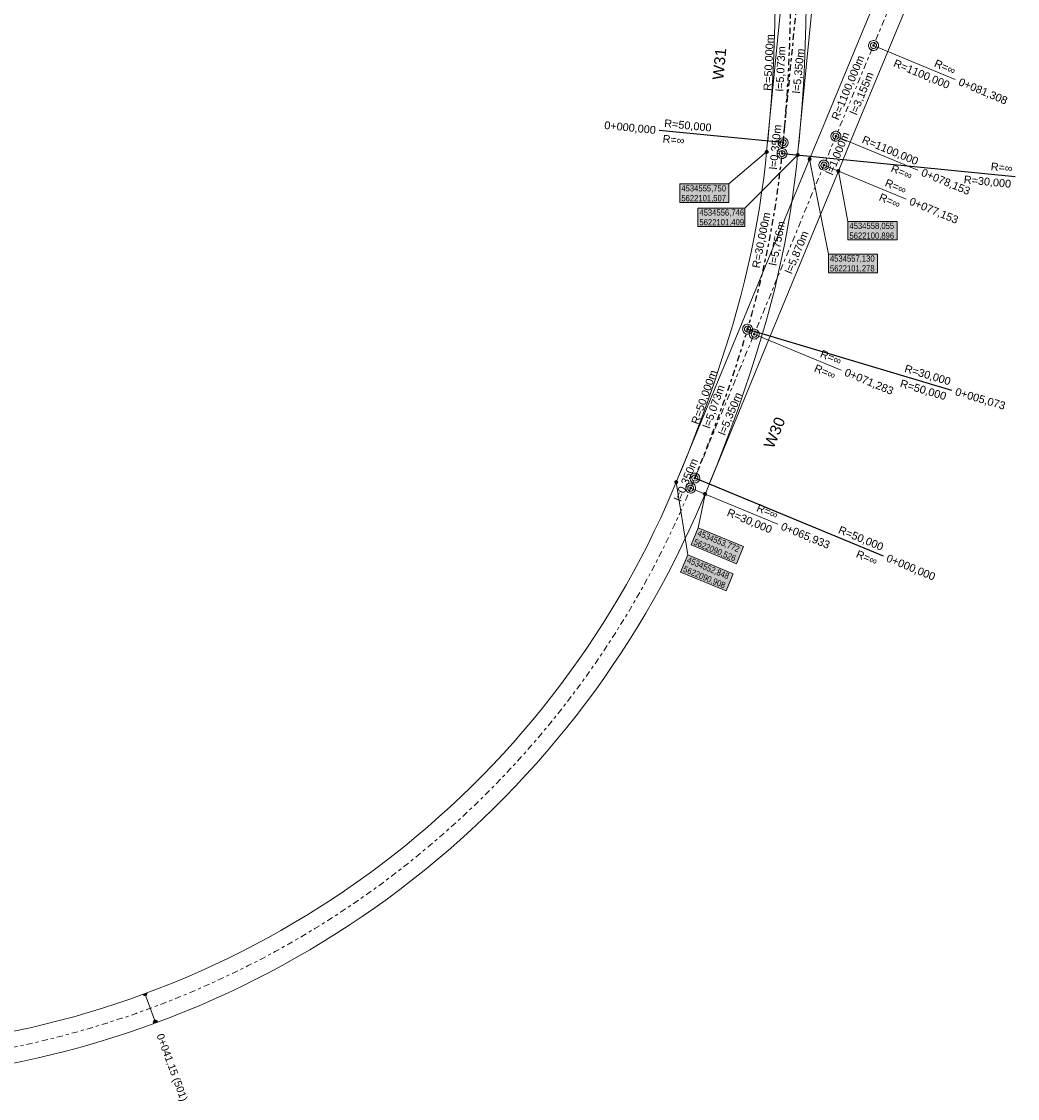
# Model space of a CAD drawing. Extents: x 4534497 to 4534598, y 5622071 to 5622343.
# Tile 2 of 44: x 4534532 to 4534564, y 5622071 to 5622106. Entities that reach past the tile are written whole.
import ezdxf

# ---------------------------------------------------------------- set-up
doc = ezdxf.new("R2010")
doc.units = 0
doc.linetypes.add('LT00000', pattern=[0])
doc.linetypes.add('LT00008', pattern=[0.42, 0.2, -0.1, 0.02, -0.1])
for name, color, linetype, lineweight, true_color in [('A-ELEMENTE', 18, 'LT00000', 5, 0x000000), ('A-LAENGEN', 18, 'LT00000', 5, 0x000000), ('AB_STATIONEN_QUERVERBINDER', 18, 'LT00000', 5, 0x000000), ('ACHSEN', 18, 'LT00000', 5, 0x000000), ('BESCHRIFTUNG', 18, 'LT00000', 5, 0x000000), ('GLEISE', 18, 'LT00000', 5, 0x000000), ('SV', 18, 'LT00000', 5, 0x000000), ('TXT- KOOR_A501', 18, 'LT00000', 5, 0x000000), ('TXT- KOOR_A511', 18, 'LT00000', 5, 0x000000), ('W-NR', 18, 'LT00000', 5, 0x000000)]:
    doc.layers.add(name, color=color, linetype=linetype, lineweight=lineweight, true_color=true_color)
doc.styles.add('TS100', font='arial.ttf', dxfattribs={"height": 0.2})

# ---------------------------------------------------------------- blocks, each defined once
blk = doc.blocks.new('SYMB1109')
at = {"color": 0, "linetype": 'ByBlock', "lineweight": -2, "flags": 128}
for points in [[(0.5, 0), (0.489765, 0.100649), (0.459479, 0.197178), (0.410382, 0.285634), (0.344483, 0.362396), (0.264482, 0.424322), (0.173653, 0.468876), (0.075714, 0.494234), (-0.025325, 0.499358), (-0.125326, 0.484039), (-0.220197, 0.448902), (-0.306053, 0.395388), (-0.379379, 0.325686), (-0.437173, 0.242651), (-0.47707, 0.149682), (-0.497435, 0.050584), (-0.497435, -0.050584), (-0.47707, -0.149682), (-0.437173, -0.242651), (-0.379379, -0.325686), (-0.306053, -0.395388), (-0.220197, -0.448902), (-0.125326, -0.484039), (-0.025325, -0.499358), (0.075714, -0.494234), (0.173653, -0.468876), (0.264482, -0.424322), (0.344483, -0.362396), (0.410382, -0.285634), (0.459479, -0.197178), (0.489765, -0.100649), (0.5, 0)], [(0.3, 0), (0.283745, 0.09741), (0.236742, 0.184264), (0.164084, 0.25115), (0.073646, 0.29082), (-0.024774, 0.298975), (-0.120509, 0.274732), (-0.203184, 0.220717), (-0.263842, 0.142784), (-0.295908, 0.049378), (-0.295908, -0.049378), (-0.263842, -0.142784), (-0.203184, -0.220717), (-0.120509, -0.274732), (-0.024774, -0.298975), (0.073646, -0.29082), (0.164084, -0.25115), (0.236742, -0.184264), (0.283745, -0.09741), (0.3, 0)]]:
    blk.add_lwpolyline(points, close=True, dxfattribs=at)
blk = doc.blocks.new('SYMB151')
at = {"color": 0, "linetype": 'ByBlock', "lineweight": -2, "flags": 128}
for points in [[(0.5, 0), (0.489765, 0.100649), (0.459479, 0.197178), (0.410382, 0.285634), (0.344483, 0.362396), (0.264482, 0.424322), (0.173653, 0.468876), (0.075714, 0.494234), (-0.025325, 0.499358), (-0.125326, 0.484039), (-0.220197, 0.448902), (-0.306053, 0.395388), (-0.379379, 0.325686), (-0.437173, 0.242651), (-0.47707, 0.149682), (-0.497435, 0.050584), (-0.497435, -0.050584), (-0.47707, -0.149682), (-0.437173, -0.242651), (-0.379379, -0.325686), (-0.306053, -0.395388), (-0.220197, -0.448902), (-0.125326, -0.484039), (-0.025325, -0.499358), (0.075714, -0.494234), (0.173653, -0.468876), (0.264482, -0.424322), (0.344483, -0.362396), (0.410382, -0.285634), (0.459479, -0.197178), (0.489765, -0.100649), (0.5, 0)], [(0.26, 0), (0.24432, 0.088925), (0.199172, 0.167125), (0.13, 0.225167), (0.045149, 0.25605), (-0.045149, 0.25605), (-0.13, 0.225167), (-0.199172, 0.167125), (-0.24432, 0.088925), (-0.26, 0), (-0.24432, -0.088925), (-0.199172, -0.167125), (-0.13, -0.225167), (-0.045149, -0.25605), (0.045149, -0.25605), (0.13, -0.225167), (0.199172, -0.167125), (0.24432, -0.088925), (0.26, 0)]]:
    blk.add_lwpolyline(points, close=True, dxfattribs=at)
blk = doc.blocks.new('SYMB1')
at = {"color": 0, "linetype": 'ByBlock', "lineweight": -2, "flags": 128}
blk.add_lwpolyline([(0, -0.021257), (-0.015712, 0), (0.010166, 0.012015), (0, -0.021257)], close=True, dxfattribs=at)
blk = doc.blocks.new('SYMB7004')
at = {"color": 0, "linetype": 'ByBlock', "lineweight": -2}
for p, q in [((-0.096024, 0.70408), (0.096024, 0.70408)), ((-0.091238, 0.68408), (0.091238, 0.68408)), ((-0.077867, 0.66408), (0.077867, 0.66408)), ((-0.056809, 0.64408), (0.056809, 0.64408)), ((0, -0.725954), (0, 0.724046)), ((-0.1, -0.72595), (0.1, -0.72595)), ((-0.096194, -0.70595), (0.096194, -0.70595)), ((-0.091711, -0.68595), (0.091711, -0.68595)), ((-0.078522, -0.66595), (0.078522, -0.66595)), ((-0.058173, -0.64595), (0.058173, -0.64595)), ((-0.004751, -0.62595), (0.004751, -0.62595))]:
    blk.add_line(p, q, dxfattribs=at)
at = {"color": 0, "linetype": 'ByBlock', "lineweight": -2, "flags": 128}
for points in [[(-0.1, 0.724046), (-0.093959, 0.689854), (-0.076591, 0.659789), (-0.049989, 0.637475), (-0.017361, 0.625602), (0.017361, 0.625602), (0.049989, 0.637475), (0.076591, 0.659789), (0.093959, 0.689854), (0.1, 0.724046)], [(-0.1, -0.725954), (-0.093969, -0.691752), (-0.076604, -0.661675), (-0.05, -0.639351), (-0.017365, -0.627473), (0.017365, -0.627473), (0.05, -0.639351), (0.076604, -0.661675), (0.093969, -0.691752), (0.1, -0.725954)]]:
    blk.add_lwpolyline(points, dxfattribs=at)

msp = doc.modelspace()

# ---------------------------------------------------------------- hatches: boundary and pattern name
at = {"layer": 'TXT- KOOR_A501', "linetype": 'Continuous', "lineweight": 25, "true_color": 0xffffff}
for points in [[(4534558.361, 5622098.683), (4534559.941, 5622098.683), (4534559.941, 5622099.277), (4534558.361, 5622099.277)], [(4534557.734, 5622097.632), (4534559.314, 5622097.632), (4534559.314, 5622098.227), (4534557.734, 5622098.227)], [(4534553.323, 5622088.891), (4534554.784, 5622088.288), (4534555.011, 5622088.838), (4534553.55, 5622089.441)], [(4534552.989, 5622088.023), (4534554.449, 5622087.42), (4534554.676, 5622087.97), (4534553.216, 5622088.573)]]:
    msp.add_hatch(color=7, dxfattribs=at).paths.add_polyline_path(points)
at = {"layer": 'TXT- KOOR_A511', "linetype": 'Continuous', "lineweight": 25, "true_color": 0xffffff}
for points in [[(4534552.961, 5622099.886), (4534554.541, 5622099.886), (4534554.541, 5622100.481), (4534552.961, 5622100.481)], [(4534553.541, 5622099.112), (4534555.051, 5622099.112), (4534555.051, 5622099.706), (4534553.541, 5622099.706)]]:
    msp.add_hatch(color=7, dxfattribs=at).paths.add_polyline_path(points)

# ---------------------------------------------------------------- linework, layer by layer
at = {"layer": 'ACHSEN', "color": 1, "linetype": 'LT00008', "lineweight": 18, "true_color": 0xff0000, "flags": 128}
msp.add_lwpolyline([(4534500.04, 5622086.432), (4534500.3, 5622086.017), (4534500.567, 5622085.606), (4534500.841, 5622085.2), (4534501.121, 5622084.798), (4534501.408, 5622084.401), (4534501.701, 5622084.009), (4534502.001, 5622083.621), (4534502.307, 5622083.239), (4534502.619, 5622082.861), (4534502.938, 5622082.489), (4534503.262, 5622082.122), (4534503.592, 5622081.76), (4534503.928, 5622081.404), (4534504.27, 5622081.053), (4534504.618, 5622080.708), (4534504.971, 5622080.368), (4534505.33, 5622080.035), (4534505.694, 5622079.707), (4534506.064, 5622079.385), (4534506.438, 5622079.069), (4534506.818, 5622078.76), (4534507.203, 5622078.457), (4534507.592, 5622078.16), (4534507.987, 5622077.869), (4534508.386, 5622077.585), (4534508.79, 5622077.308), (4534509.198, 5622077.037), (4534509.61, 5622076.773), (4534510.027, 5622076.515), (4534510.448, 5622076.265), (4534510.873, 5622076.021), (4534511.302, 5622075.784), (4534511.735, 5622075.555), (4534512.171, 5622075.332), (4534512.611, 5622075.117), (4534513.055, 5622074.908), (4534513.501, 5622074.707), (4534513.951, 5622074.514), (4534514.405, 5622074.328), (4534514.861, 5622074.149), (4534515.32, 5622073.978), (4534515.781, 5622073.814), (4534516.246, 5622073.658), (4534516.712, 5622073.509), (4534517.182, 5622073.368), (4534517.653, 5622073.235), (4534518.127, 5622073.109), (4534518.602, 5622072.991), (4534519.079, 5622072.881), (4534519.558, 5622072.779), (4534520.039, 5622072.684), (4534520.521, 5622072.598), (4534521.005, 5622072.519), (4534521.49, 5622072.448), (4534521.975, 5622072.385), (4534522.462, 5622072.331), (4534522.95, 5622072.284), (4534523.438, 5622072.245), (4534523.927, 5622072.214), (4534524.417, 5622072.191), (4534524.906, 5622072.176), (4534525.396, 5622072.169), (4534525.886, 5622072.17), (4534526.376, 5622072.179), (4534526.865, 5622072.195), (4534527.355, 5622072.22), (4534527.843, 5622072.253), (4534528.332, 5622072.294), (4534528.819, 5622072.343), (4534529.306, 5622072.4), (4534529.791, 5622072.465), (4534530.276, 5622072.538), (4534530.759, 5622072.618), (4534531.241, 5622072.707), (4534531.721, 5622072.803), (4534532.2, 5622072.907), (4534532.677, 5622073.019), (4534533.152, 5622073.139), (4534533.625, 5622073.266), (4534534.096, 5622073.402), (4534534.564, 5622073.544), (4534535.03, 5622073.695), (4534535.494, 5622073.853), (4534535.955, 5622074.019), (4534536.413, 5622074.192), (4534536.869, 5622074.372), (4534537.321, 5622074.56), (4534537.77, 5622074.756), (4534538.216, 5622074.959), (4534538.659, 5622075.168), (4534539.098, 5622075.386), (4534539.534, 5622075.61), (4534539.965, 5622075.841), (4534540.393, 5622076.08), (4534540.817, 5622076.325), (4534541.237, 5622076.577), (4534541.653, 5622076.836), (4534542.065, 5622077.102), (4534542.472, 5622077.375), (4534542.874, 5622077.654), (4534543.272, 5622077.939), (4534543.666, 5622078.232), (4534544.054, 5622078.53), (4534544.438, 5622078.835), (4534544.816, 5622079.146), (4534545.19, 5622079.463), (4534545.558, 5622079.786), (4534545.92, 5622080.115), (4534546.278, 5622080.45), (4534546.63, 5622080.791), (4534546.976, 5622081.138), (4534547.317, 5622081.49), (4534547.651, 5622081.848), (4534547.98, 5622082.211), (4534548.303, 5622082.579), (4534548.62, 5622082.953), (4534548.931, 5622083.332), (4534549.235, 5622083.715), (4534549.533, 5622084.104), (4534549.825, 5622084.498), (4534550.11, 5622084.896), (4534550.389, 5622085.299), (4534550.661, 5622085.706), (4534550.927, 5622086.118), (4534551.185, 5622086.534), (4534551.437, 5622086.954), (4534551.682, 5622087.378), (4534551.92, 5622087.806), (4534552.151, 5622088.238), (4534552.375, 5622088.674), (4534552.592, 5622089.114), (4534552.802, 5622089.556), (4534553.004, 5622090.002), (4534553.199, 5622090.452), (4534553.31, 5622090.717), (4534555.352, 5622095.662), (4534557.592, 5622101.087), (4534557.974, 5622102.012), (4534559.183, 5622104.926), (4534561.317, 5622110.053), (4534563.374, 5622114.992), (4534565.63, 5622120.411), (4534571.041, 5622133.41), (4534573.098, 5622138.349), (4534575.354, 5622143.768), (4534576.388, 5622146.251), (4534578.444, 5622151.19), (4534580.7, 5622156.609), (4534582.429, 5622160.761), (4534584.485, 5622165.7), (4534586.741, 5622171.119), (4534587.398, 5622172.697), (4534589.454, 5622177.636), (4534591.711, 5622183.055), (4534591.895, 5622183.509), (4534592.072, 5622183.965), (4534592.242, 5622184.425), (4534592.404, 5622184.887), (4534592.559, 5622185.352), (4534592.706, 5622185.819), (4534592.845, 5622186.289), (4534592.977, 5622186.761), (4534593.101, 5622187.235), (4534593.217, 5622187.711), (4534593.325, 5622188.189), (4534593.426, 5622188.668), (4534593.518, 5622189.149), (4534593.603, 5622189.632), (4534593.68, 5622190.115), (4534593.749, 5622190.6), (4534593.81, 5622191.086), (4534593.863, 5622191.573), (4534593.909, 5622192.061), (4534593.946, 5622192.55), (4534593.975, 5622193.039), (4534593.996, 5622193.528), (4534594.01, 5622194.018), (4534594.015, 5622194.508), (4534594.012, 5622194.998), (4534594.002, 5622195.487), (4534593.983, 5622195.977), (4534593.956, 5622196.466), (4534593.921, 5622196.955), (4534593.879, 5622197.443), (4534593.828, 5622197.93), (4534593.769, 5622198.416), (4534593.703, 5622198.902), (4534593.628, 5622199.386), (4534593.546, 5622199.869), (4534593.463, 5622200.314), (4534577.487, 5622282.449), (4534577.389, 5622282.929), (4534577.284, 5622283.408), (4534577.171, 5622283.884), (4534577.05, 5622284.359), (4534576.922, 5622284.832), (4534576.785, 5622285.302), (4534576.641, 5622285.771), (4534576.49, 5622286.237), (4534576.331, 5622286.7), (4534576.164, 5622287.16), (4534575.99, 5622287.618), (4534575.808, 5622288.073), (4534575.619, 5622288.525), (4534575.422, 5622288.974), (4534575.219, 5622289.42), (4534575.008, 5622289.862), (4534574.79, 5622290.3), (4534574.564, 5622290.735), (4534574.332, 5622291.167), (4534574.092, 5622291.594), (4534573.846, 5622292.017), (4534573.593, 5622292.437), (4534573.333, 5622292.852), (4534573.066, 5622293.263), (4534572.793, 5622293.669), (4534572.513, 5622294.071), (4534572.226, 5622294.469), (4534571.933, 5622294.861), (4534571.634, 5622295.249), (4534571.328, 5622295.632), (4534571.016, 5622296.01), (4534570.698, 5622296.382), (4534570.374, 5622296.75), (4534570.044, 5622297.112), (4534569.708, 5622297.468), (4534569.393, 5622297.793), (4534565.27, 5622301.971), (4534561.512, 5622305.779), (4534560.312, 5622306.996), (4534556.189, 5622311.174), (4534552.431, 5622314.982), (4534547.873, 5622319.601)], dxfattribs=at)
at = {"layer": 'ACHSEN', "color": 55, "linetype": 'LT00008', "lineweight": 25, "true_color": 0xa59d5a, "flags": 128}
msp.add_lwpolyline([(4534556.282, 5622101.806), (4534556.341, 5622102.436), (4534556.391, 5622103.066), (4534556.433, 5622103.697), (4534556.467, 5622104.329), (4534556.493, 5622104.961), (4534556.511, 5622105.593), (4534556.522, 5622106.225), (4534556.524, 5622106.871), (4534556.518, 5622107.361), (4534556.505, 5622107.851), (4534556.483, 5622108.34), (4534556.454, 5622108.829), (4534556.416, 5622109.317), (4534556.371, 5622109.805), (4534556.317, 5622110.292), (4534556.256, 5622110.778), (4534556.187, 5622111.263), (4534556.109, 5622111.747), (4534556.024, 5622112.229), (4534555.955, 5622112.59), (4534554.793, 5622118.476), (4534554.216, 5622121.42), (4534553.06, 5622127.362), (4534552.473, 5622130.358)], dxfattribs=at)
at = {"layer": 'ACHSEN', "color": 225, "linetype": 'LT00008', "lineweight": 25, "true_color": 0x97537d, "flags": 128}
msp.add_lwpolyline([(4534553.443, 5622091.04), (4534553.681, 5622091.626), (4534553.911, 5622092.215), (4534554.134, 5622092.807), (4534554.349, 5622093.402), (4534554.557, 5622093.999), (4534554.757, 5622094.599), (4534554.95, 5622095.202), (4534555.139, 5622095.819), (4534555.275, 5622096.29), (4534555.404, 5622096.762), (4534555.525, 5622097.237), (4534555.638, 5622097.714), (4534555.743, 5622098.192), (4534555.841, 5622098.672), (4534555.93, 5622099.154), (4534556.012, 5622099.637), (4534556.086, 5622100.121), (4534556.152, 5622100.607), (4534556.21, 5622101.093), (4534556.248, 5622101.458), (4534556.773, 5622106.782), (4534557.35, 5622112.624), (4534557.594, 5622115.098), (4534558.119, 5622120.423), (4534558.695, 5622126.264), (4534559.008, 5622129.438)], dxfattribs=at)
at = {"layer": 'BESCHRIFTUNG', "color": 1, "lineweight": 18, "true_color": 0xff0000}
for p, q in [((4534559.206, 5622104.916), (4534561.812, 5622103.831)), ((4534557.997, 5622102.002), (4534560.611, 5622100.922)), ((4534557.616, 5622101.078), (4534560.23, 5622099.998)), ((4534555.375, 5622095.652), (4534558.148, 5622094.507)), ((4534553.333, 5622090.707), (4534556.106, 5622089.562))]:
    msp.add_line(p, q, dxfattribs=at)
at = {"layer": 'BESCHRIFTUNG', "color": 55, "lineweight": 25, "true_color": 0xa59d5a}
msp.add_line((4534556.258, 5622101.809), (4534552.302, 5622102.199), dxfattribs=at)
at = {"layer": 'BESCHRIFTUNG', "color": 225, "lineweight": 25, "true_color": 0x97537d}
for p, q in [((4534556.273, 5622101.455), (4534563.737, 5622100.719)), ((4534555.163, 5622095.812), (4534561.689, 5622093.863)), ((4534553.466, 5622091.031), (4534559.492, 5622088.542))]:
    msp.add_line(p, q, dxfattribs=at)
at = {"layer": 'GLEISE', "color": 18, "lineweight": 18, "true_color": 0x000000, "flags": 128}
for points in [[(4534499.614, 5622086.17), (4534499.879, 5622085.748), (4534500.15, 5622085.33), (4534500.428, 5622084.917), (4534500.713, 5622084.509), (4534501.005, 5622084.105), (4534501.303, 5622083.706), (4534501.608, 5622083.312), (4534501.919, 5622082.923), (4534502.237, 5622082.539), (4534502.56, 5622082.161), (4534502.89, 5622081.788), (4534503.226, 5622081.42), (4534503.568, 5622081.058), (4534503.915, 5622080.701), (4534504.269, 5622080.35), (4534504.628, 5622080.005), (4534504.992, 5622079.666), (4534505.363, 5622079.332), (4534505.738, 5622079.005), (4534506.119, 5622078.684), (4534506.505, 5622078.37), (4534506.896, 5622078.061), (4534507.292, 5622077.76), (4534507.693, 5622077.464), (4534508.099, 5622077.175), (4534508.51, 5622076.893), (4534508.925, 5622076.618), (4534509.344, 5622076.349), (4534509.768, 5622076.088), (4534510.196, 5622075.833), (4534510.628, 5622075.585), (4534511.064, 5622075.344), (4534511.504, 5622075.111), (4534511.948, 5622074.885), (4534512.395, 5622074.666), (4534512.846, 5622074.454), (4534513.3, 5622074.25), (4534513.758, 5622074.053), (4534514.218, 5622073.864), (4534514.682, 5622073.682), (4534515.149, 5622073.508), (4534515.618, 5622073.341), (4534516.09, 5622073.182), (4534516.565, 5622073.031), (4534517.042, 5622072.888), (4534517.521, 5622072.752), (4534518.002, 5622072.625), (4534518.486, 5622072.505), (4534518.971, 5622072.393), (4534519.458, 5622072.289), (4534519.947, 5622072.193), (4534520.437, 5622072.105), (4534520.929, 5622072.025), (4534521.421, 5622071.953), (4534521.915, 5622071.889), (4534522.41, 5622071.833), (4534522.906, 5622071.786), (4534523.403, 5622071.746), (4534523.9, 5622071.714), (4534524.397, 5622071.691), (4534524.895, 5622071.676), (4534525.393, 5622071.669), (4534525.891, 5622071.67), (4534526.389, 5622071.679), (4534526.887, 5622071.696), (4534527.384, 5622071.721), (4534527.881, 5622071.755), (4534528.377, 5622071.796), (4534528.873, 5622071.846), (4534529.368, 5622071.904), (4534529.861, 5622071.97), (4534530.354, 5622072.044), (4534530.845, 5622072.126), (4534531.335, 5622072.216), (4534531.823, 5622072.314), (4534532.31, 5622072.419), (4534532.795, 5622072.533), (4534533.278, 5622072.655), (4534533.759, 5622072.785), (4534534.237, 5622072.922), (4534534.714, 5622073.067), (4534535.188, 5622073.22), (4534535.659, 5622073.381), (4534536.128, 5622073.55), (4534536.594, 5622073.726), (4534537.057, 5622073.909), (4534537.517, 5622074.1), (4534537.973, 5622074.299), (4534538.427, 5622074.505), (4534538.877, 5622074.718), (4534539.323, 5622074.939), (4534539.766, 5622075.167), (4534540.205, 5622075.403), (4534540.64, 5622075.645), (4534541.071, 5622075.894), (4534541.498, 5622076.151), (4534541.921, 5622076.414), (4534542.339, 5622076.684), (4534542.753, 5622076.961), (4534543.163, 5622077.245), (4534543.567, 5622077.536), (4534543.967, 5622077.833), (4534544.362, 5622078.136), (4534544.752, 5622078.446), (4534545.137, 5622078.762), (4534545.516, 5622079.085), (4534545.891, 5622079.413), (4534546.259, 5622079.748), (4534546.623, 5622080.089), (4534546.981, 5622080.435), (4534547.333, 5622080.787), (4534547.679, 5622081.145), (4534548.019, 5622081.509), (4534548.353, 5622081.878), (4534548.682, 5622082.253), (4534549.004, 5622082.633), (4534549.32, 5622083.018), (4534549.629, 5622083.408), (4534549.932, 5622083.803), (4534550.229, 5622084.203), (4534550.519, 5622084.608), (4534550.803, 5622085.018), (4534551.079, 5622085.432), (4534551.349, 5622085.85), (4534551.612, 5622086.273), (4534551.868, 5622086.7), (4534552.117, 5622087.132), (4534552.359, 5622087.567), (4534552.594, 5622088.006), (4534552.822, 5622088.449), (4534553.042, 5622088.896), (4534553.255, 5622089.346), (4534553.461, 5622089.8), (4534553.659, 5622090.257), (4534553.772, 5622090.526), (4534555.814, 5622095.471), (4534558.055, 5622100.896), (4534558.436, 5622101.821), (4534559.644, 5622104.734), (4534561.779, 5622109.861), (4534563.835, 5622114.8), (4534566.091, 5622120.219), (4534571.503, 5622133.218), (4534573.559, 5622138.157), (4534575.816, 5622143.576), (4534576.85, 5622146.059), (4534578.906, 5622150.998), (4534581.162, 5622156.417), (4534582.89, 5622160.569), (4534584.947, 5622165.508), (4534587.203, 5622170.927), (4534587.86, 5622172.505), (4534589.916, 5622177.444), (4534592.172, 5622182.863), (4534592.36, 5622183.324), (4534592.54, 5622183.788), (4534592.712, 5622184.256), (4534592.877, 5622184.726), (4534593.035, 5622185.198), (4534593.184, 5622185.673), (4534593.326, 5622186.151), (4534593.459, 5622186.631), (4534593.585, 5622187.112), (4534593.703, 5622187.596), (4534593.814, 5622188.082), (4534593.916, 5622188.569), (4534594.01, 5622189.059), (4534594.096, 5622189.549), (4534594.175, 5622190.041), (4534594.245, 5622190.534), (4534594.307, 5622191.028), (4534594.361, 5622191.523), (4534594.407, 5622192.019), (4534594.445, 5622192.516), (4534594.475, 5622193.013), (4534594.496, 5622193.511), (4534594.51, 5622194.008), (4534594.515, 5622194.506), (4534594.512, 5622195.005), (4534594.501, 5622195.502), (4534594.482, 5622196), (4534594.455, 5622196.497), (4534594.42, 5622196.994), (4534594.376, 5622197.49), (4534594.325, 5622197.986), (4534594.265, 5622198.48), (4534594.198, 5622198.974), (4534594.122, 5622199.466), (4534594.038, 5622199.957), (4534593.954, 5622200.409), (4534577.978, 5622282.545), (4534577.879, 5622283.033), (4534577.771, 5622283.519), (4534577.656, 5622284.004), (4534577.534, 5622284.486), (4534577.403, 5622284.967), (4534577.264, 5622285.445), (4534577.118, 5622285.922), (4534576.964, 5622286.395), (4534576.802, 5622286.866), (4534576.633, 5622287.334), (4534576.455, 5622287.8), (4534576.271, 5622288.263), (4534576.079, 5622288.722), (4534575.879, 5622289.178), (4534575.672, 5622289.631), (4534575.457, 5622290.081), (4534575.235, 5622290.527), (4534575.006, 5622290.969), (4534574.77, 5622291.407), (4534574.527, 5622291.842), (4534574.276, 5622292.272), (4534574.019, 5622292.699), (4534573.754, 5622293.121), (4534573.483, 5622293.539), (4534573.205, 5622293.952), (4534572.92, 5622294.361), (4534572.629, 5622294.764), (4534572.331, 5622295.164), (4534572.027, 5622295.558), (4534571.716, 5622295.947), (4534571.399, 5622296.331), (4534571.076, 5622296.71), (4534570.746, 5622297.083), (4534570.411, 5622297.452), (4534570.069, 5622297.814), (4534569.749, 5622298.144), (4534565.626, 5622302.322), (4534561.868, 5622306.13), (4534560.667, 5622307.347), (4534556.545, 5622311.525), (4534552.787, 5622315.333), (4534548.229, 5622319.952)], [(4534500.465, 5622086.694), (4534500.721, 5622086.286), (4534500.984, 5622085.882), (4534501.253, 5622085.483), (4534501.529, 5622085.088), (4534501.811, 5622084.697), (4534502.099, 5622084.312), (4534502.394, 5622083.93), (4534502.695, 5622083.554), (4534503.002, 5622083.183), (4534503.315, 5622082.817), (4534503.634, 5622082.456), (4534503.959, 5622082.1), (4534504.289, 5622081.75), (4534504.626, 5622081.405), (4534504.967, 5622081.065), (4534505.315, 5622080.732), (4534505.668, 5622080.403), (4534506.026, 5622080.081), (4534506.389, 5622079.765), (4534506.757, 5622079.454), (4534507.131, 5622079.15), (4534507.509, 5622078.852), (4534507.892, 5622078.56), (4534508.28, 5622078.274), (4534508.672, 5622077.995), (4534509.069, 5622077.722), (4534509.471, 5622077.456), (4534509.876, 5622077.196), (4534510.286, 5622076.943), (4534510.7, 5622076.696), (4534511.118, 5622076.457), (4534511.54, 5622076.224), (4534511.966, 5622075.998), (4534512.395, 5622075.779), (4534512.827, 5622075.567), (4534513.263, 5622075.363), (4534513.703, 5622075.165), (4534514.145, 5622074.975), (4534514.591, 5622074.792), (4534515.039, 5622074.616), (4534515.491, 5622074.447), (4534515.945, 5622074.286), (4534516.401, 5622074.133), (4534516.86, 5622073.987), (4534517.322, 5622073.848), (4534517.785, 5622073.717), (4534518.251, 5622073.593), (4534518.718, 5622073.477), (4534519.188, 5622073.369), (4534519.659, 5622073.269), (4534520.132, 5622073.176), (4534520.606, 5622073.091), (4534521.081, 5622073.013), (4534521.558, 5622072.944), (4534522.036, 5622072.882), (4534522.514, 5622072.828), (4534522.994, 5622072.782), (4534523.474, 5622072.743), (4534523.955, 5622072.713), (4534524.436, 5622072.69), (4534524.917, 5622072.675), (4534525.399, 5622072.669), (4534525.881, 5622072.67), (4534526.363, 5622072.678), (4534526.844, 5622072.695), (4534527.325, 5622072.72), (4534527.806, 5622072.752), (4534528.286, 5622072.792), (4534528.765, 5622072.84), (4534529.244, 5622072.896), (4534529.721, 5622072.96), (4534530.197, 5622073.031), (4534530.673, 5622073.111), (4534531.146, 5622073.198), (4534531.619, 5622073.292), (4534532.089, 5622073.395), (4534532.558, 5622073.505), (4534533.025, 5622073.623), (4534533.491, 5622073.748), (4534533.954, 5622073.881), (4534534.414, 5622074.022), (4534534.873, 5622074.169), (4534535.329, 5622074.325), (4534535.782, 5622074.488), (4534536.233, 5622074.658), (4534536.681, 5622074.836), (4534537.125, 5622075.021), (4534537.567, 5622075.213), (4534538.006, 5622075.412), (4534538.441, 5622075.618), (4534538.873, 5622075.832), (4534539.301, 5622076.053), (4534539.726, 5622076.28), (4534540.147, 5622076.515), (4534540.564, 5622076.756), (4534540.976, 5622077.004), (4534541.385, 5622077.259), (4534541.79, 5622077.52), (4534542.19, 5622077.788), (4534542.586, 5622078.062), (4534542.978, 5622078.343), (4534543.364, 5622078.63), (4534543.746, 5622078.924), (4534544.123, 5622079.224), (4534544.496, 5622079.53), (4534544.863, 5622079.841), (4534545.225, 5622080.159), (4534545.581, 5622080.483), (4534545.933, 5622080.812), (4534546.279, 5622081.148), (4534546.619, 5622081.488), (4534546.954, 5622081.835), (4534547.283, 5622082.186), (4534547.607, 5622082.543), (4534547.924, 5622082.906), (4534548.236, 5622083.273), (4534548.541, 5622083.646), (4534548.841, 5622084.023), (4534549.134, 5622084.405), (4534549.421, 5622084.792), (4534549.701, 5622085.184), (4534549.976, 5622085.58), (4534550.243, 5622085.98), (4534550.504, 5622086.385), (4534550.759, 5622086.794), (4534551.006, 5622087.208), (4534551.247, 5622087.625), (4534551.481, 5622088.046), (4534551.708, 5622088.471), (4534551.929, 5622088.899), (4534552.142, 5622089.331), (4534552.348, 5622089.767), (4534552.547, 5622090.205), (4534552.739, 5622090.647), (4534552.848, 5622090.908), (4534554.89, 5622095.853), (4534557.13, 5622101.278), (4534557.512, 5622102.202), (4534558.721, 5622105.118), (4534560.856, 5622110.246), (4534562.912, 5622115.185), (4534565.168, 5622120.604), (4534570.58, 5622133.602), (4534572.636, 5622138.541), (4534574.892, 5622143.96), (4534575.926, 5622146.444), (4534577.983, 5622151.383), (4534580.239, 5622156.802), (4534581.967, 5622160.953), (4534584.023, 5622165.892), (4534586.28, 5622171.311), (4534586.937, 5622172.889), (4534588.993, 5622177.828), (4534591.249, 5622183.247), (4534591.431, 5622183.693), (4534591.605, 5622184.142), (4534591.772, 5622184.594), (4534591.931, 5622185.049), (4534592.083, 5622185.506), (4534592.228, 5622185.966), (4534592.365, 5622186.427), (4534592.494, 5622186.891), (4534592.616, 5622187.357), (4534592.73, 5622187.825), (4534592.837, 5622188.295), (4534592.935, 5622188.767), (4534593.027, 5622189.24), (4534593.11, 5622189.714), (4534593.186, 5622190.19), (4534593.254, 5622190.667), (4534593.314, 5622191.145), (4534593.366, 5622191.624), (4534593.41, 5622192.103), (4534593.447, 5622192.584), (4534593.476, 5622193.065), (4534593.497, 5622193.546), (4534593.51, 5622194.027), (4534593.515, 5622194.509), (4534593.512, 5622194.991), (4534593.502, 5622195.472), (4534593.483, 5622195.954), (4534593.457, 5622196.435), (4534593.423, 5622196.915), (4534593.381, 5622197.395), (4534593.331, 5622197.874), (4534593.274, 5622198.353), (4534593.208, 5622198.83), (4534593.135, 5622199.306), (4534593.054, 5622199.781), (4534592.972, 5622200.218), (4534576.996, 5622282.354), (4534576.9, 5622282.826), (4534576.797, 5622283.296), (4534576.685, 5622283.765), (4534576.567, 5622284.232), (4534576.44, 5622284.697), (4534576.306, 5622285.159), (4534576.165, 5622285.62), (4534576.015, 5622286.078), (4534575.859, 5622286.534), (4534575.695, 5622286.987), (4534575.524, 5622287.437), (4534575.345, 5622287.884), (4534575.159, 5622288.329), (4534574.966, 5622288.77), (4534574.766, 5622289.208), (4534574.558, 5622289.643), (4534574.344, 5622290.074), (4534574.122, 5622290.502), (4534573.894, 5622290.926), (4534573.658, 5622291.346), (4534573.416, 5622291.763), (4534573.167, 5622292.175), (4534572.911, 5622292.583), (4534572.649, 5622292.987), (4534572.38, 5622293.387), (4534572.105, 5622293.782), (4534571.823, 5622294.173), (4534571.535, 5622294.559), (4534571.24, 5622294.94), (4534570.94, 5622295.317), (4534570.633, 5622295.688), (4534570.32, 5622296.055), (4534570.002, 5622296.416), (4534569.677, 5622296.772), (4534569.347, 5622297.123), (4534569.037, 5622297.441), (4534564.914, 5622301.62), (4534561.156, 5622305.428), (4534559.956, 5622306.644), (4534555.833, 5622310.823), (4534552.075, 5622314.631), (4534547.517, 5622319.25)], [(4534556.78, 5622101.757), (4534556.839, 5622102.393), (4534556.889, 5622103.03), (4534556.932, 5622103.667), (4534556.966, 5622104.305), (4534556.993, 5622104.943), (4534557.011, 5622105.582), (4534557.022, 5622106.221), (4534557.024, 5622106.873), (4534557.018, 5622107.371), (4534557.004, 5622107.869), (4534556.982, 5622108.366), (4534556.952, 5622108.863), (4534556.914, 5622109.36), (4534556.868, 5622109.856), (4534556.814, 5622110.351), (4534556.751, 5622110.845), (4534556.681, 5622111.338), (4534556.602, 5622111.83), (4534556.516, 5622112.32), (4534556.446, 5622112.687), (4534555.283, 5622118.573), (4534554.707, 5622121.515), (4534553.551, 5622127.458), (4534552.963, 5622130.455)], [(4534555.785, 5622101.855), (4534555.842, 5622102.479), (4534555.892, 5622103.103), (4534555.934, 5622103.728), (4534555.968, 5622104.353), (4534555.993, 5622104.978), (4534556.011, 5622105.604), (4534556.022, 5622106.23), (4534556.024, 5622106.869), (4534556.018, 5622107.351), (4534556.005, 5622107.833), (4534555.984, 5622108.314), (4534555.955, 5622108.795), (4534555.918, 5622109.275), (4534555.873, 5622109.755), (4534555.821, 5622110.234), (4534555.76, 5622110.712), (4534555.692, 5622111.188), (4534555.616, 5622111.664), (4534555.533, 5622112.139), (4534555.465, 5622112.493), (4534554.302, 5622118.379), (4534553.725, 5622121.325), (4534552.569, 5622127.267), (4534551.982, 5622130.261)], [(4534552.981, 5622091.231), (4534553.217, 5622091.811), (4534553.444, 5622092.395), (4534553.665, 5622092.98), (4534553.878, 5622093.569), (4534554.084, 5622094.161), (4534554.282, 5622094.755), (4534554.473, 5622095.351), (4534554.66, 5622095.962), (4534554.794, 5622096.425), (4534554.92, 5622096.89), (4534555.039, 5622097.357), (4534555.15, 5622097.825), (4534555.254, 5622098.296), (4534555.35, 5622098.768), (4534555.438, 5622099.241), (4534555.518, 5622099.716), (4534555.591, 5622100.193), (4534555.656, 5622100.67), (4534555.713, 5622101.148), (4534555.75, 5622101.507), (4534556.276, 5622106.831), (4534556.852, 5622112.673), (4534557.096, 5622115.148), (4534557.621, 5622120.472), (4534558.198, 5622126.313), (4534558.511, 5622129.488)], [(4534553.905, 5622090.849), (4534554.146, 5622091.441), (4534554.378, 5622092.036), (4534554.603, 5622092.634), (4534554.821, 5622093.235), (4534555.03, 5622093.838), (4534555.233, 5622094.444), (4534555.427, 5622095.052), (4534555.618, 5622095.676), (4534555.756, 5622096.154), (4534555.887, 5622096.635), (4534556.01, 5622097.118), (4534556.125, 5622097.602), (4534556.232, 5622098.089), (4534556.331, 5622098.577), (4534556.422, 5622099.066), (4534556.506, 5622099.557), (4534556.581, 5622100.05), (4534556.648, 5622100.543), (4534556.707, 5622101.038), (4534556.746, 5622101.409), (4534557.271, 5622106.733), (4534557.847, 5622112.575), (4534558.091, 5622115.049), (4534558.616, 5622120.374), (4534559.193, 5622126.215), (4534559.506, 5622129.389)]]:
    msp.add_lwpolyline(points, dxfattribs=at)
at = {"layer": 'TXT- KOOR_A501'}
for p, q in [((4534557.734, 5622098.227), (4534557.13, 5622101.278)), ((4534558.361, 5622099.277), (4534558.055, 5622100.896)), ((4534553.216, 5622088.573), (4534552.848, 5622090.908)), ((4534553.55, 5622089.441), (4534553.772, 5622090.526))]:
    msp.add_line(p, q, dxfattribs=at)
at = {"layer": 'TXT- KOOR_A501', "flags": 128}
for points in [[(4534557.179, 5622101.287), (4534557.176, 5622101.259), (4534557.161, 5622101.24), (4534557.14, 5622101.23), (4534557.113, 5622101.232), (4534557.093, 5622101.246), (4534557.082, 5622101.269), (4534557.085, 5622101.297), (4534557.101, 5622101.318), (4534557.121, 5622101.327), (4534557.144, 5622101.326), (4534557.167, 5622101.312), (4534557.179, 5622101.287)], [(4534558.103, 5622100.905), (4534558.1, 5622100.877), (4534558.085, 5622100.858), (4534558.064, 5622100.848), (4534558.037, 5622100.85), (4534558.017, 5622100.865), (4534558.006, 5622100.887), (4534558.009, 5622100.916), (4534558.026, 5622100.936), (4534558.045, 5622100.945), (4534558.068, 5622100.944), (4534558.091, 5622100.93), (4534558.103, 5622100.905)], [(4534558.361, 5622098.683), (4534559.941, 5622098.683), (4534559.941, 5622099.277), (4534558.361, 5622099.277), (4534558.361, 5622098.683)], [(4534557.734, 5622097.632), (4534559.314, 5622097.632), (4534559.314, 5622098.227), (4534557.734, 5622098.227), (4534557.734, 5622097.632)], [(4534552.896, 5622090.915), (4534552.892, 5622090.887), (4534552.877, 5622090.868), (4534552.855, 5622090.859), (4534552.828, 5622090.862), (4534552.809, 5622090.877), (4534552.799, 5622090.9), (4534552.803, 5622090.928), (4534552.82, 5622090.948), (4534552.84, 5622090.956), (4534552.863, 5622090.955), (4534552.885, 5622090.94), (4534552.896, 5622090.915)], [(4534553.82, 5622090.515), (4534553.807, 5622090.491), (4534553.786, 5622090.478), (4534553.762, 5622090.477), (4534553.738, 5622090.49), (4534553.725, 5622090.511), (4534553.723, 5622090.536), (4534553.737, 5622090.561), (4534553.76, 5622090.574), (4534553.782, 5622090.574), (4534553.802, 5622090.565), (4534553.819, 5622090.543), (4534553.82, 5622090.515)], [(4534553.323, 5622088.891), (4534554.784, 5622088.288), (4534555.011, 5622088.838), (4534553.55, 5622089.441), (4534553.323, 5622088.891)], [(4534552.989, 5622088.023), (4534554.449, 5622087.42), (4534554.676, 5622087.97), (4534553.216, 5622088.573), (4534552.989, 5622088.023)]]:
    msp.add_lwpolyline(points, close=True, dxfattribs=at)
for points in [[(4534557.144, 5622101.311), (4534557.105, 5622101.304), (4534557.089, 5622101.28), (4534557.168, 5622101.296), (4534557.172, 5622101.276), (4534557.093, 5622101.261), (4534557.117, 5622101.245), (4534557.156, 5622101.253)], [(4534558.069, 5622100.93), (4534558.029, 5622100.922), (4534558.013, 5622100.899), (4534558.092, 5622100.914), (4534558.096, 5622100.894), (4534558.017, 5622100.879), (4534558.041, 5622100.863), (4534558.08, 5622100.871)], [(4534552.863, 5622090.94), (4534552.823, 5622090.934), (4534552.807, 5622090.911), (4534552.886, 5622090.924), (4534552.889, 5622090.904), (4534552.81, 5622090.892), (4534552.832, 5622090.875), (4534552.872, 5622090.881)], [(4534553.797, 5622090.551), (4534553.758, 5622090.559), (4534553.735, 5622090.544), (4534553.813, 5622090.528), (4534553.809, 5622090.508), (4534553.731, 5622090.524), (4534553.746, 5622090.501), (4534553.785, 5622090.493)]]:
    msp.add_lwpolyline(points, dxfattribs=at)
at = {"layer": 'TXT- KOOR_A511'}
for p, q in [((4534554.541, 5622100.481), (4534555.75, 5622101.507)), ((4534555.051, 5622099.706), (4534556.746, 5622101.409))]:
    msp.add_line(p, q, dxfattribs=at)
at = {"layer": 'TXT- KOOR_A511', "flags": 128}
for points in [[(4534555.782, 5622101.469), (4534555.756, 5622101.458), (4534555.732, 5622101.461), (4534555.713, 5622101.475), (4534555.702, 5622101.5), (4534555.704, 5622101.524), (4534555.719, 5622101.545), (4534555.745, 5622101.556), (4534555.771, 5622101.552), (4534555.788, 5622101.539), (4534555.798, 5622101.519), (4534555.798, 5622101.491), (4534555.782, 5622101.469)], [(4534556.78, 5622101.373), (4534556.755, 5622101.36), (4534556.731, 5622101.362), (4534556.711, 5622101.374), (4534556.697, 5622101.398), (4534556.698, 5622101.422), (4534556.711, 5622101.444), (4534556.736, 5622101.457), (4534556.762, 5622101.455), (4534556.78, 5622101.444), (4534556.792, 5622101.424), (4534556.794, 5622101.397), (4534556.78, 5622101.373)], [(4534552.961, 5622099.886), (4534554.541, 5622099.886), (4534554.541, 5622100.481), (4534552.961, 5622100.481), (4534552.961, 5622099.886)], [(4534553.541, 5622099.112), (4534555.051, 5622099.112), (4534555.051, 5622099.706), (4534553.541, 5622099.706), (4534553.541, 5622099.112)]]:
    msp.add_lwpolyline(points, close=True, dxfattribs=at)
for points in [[(4534555.786, 5622101.511), (4534555.76, 5622101.542), (4534555.732, 5622101.544), (4534555.784, 5622101.483), (4534555.769, 5622101.47), (4534555.717, 5622101.531), (4534555.715, 5622101.503), (4534555.741, 5622101.472)], [(4534556.781, 5622101.416), (4534556.753, 5622101.444), (4534556.724, 5622101.444), (4534556.781, 5622101.388), (4534556.767, 5622101.373), (4534556.71, 5622101.43), (4534556.71, 5622101.402), (4534556.739, 5622101.373)]]:
    msp.add_lwpolyline(points, dxfattribs=at)

# ---------------------------------------------------------------- block references
at = {"layer": 'A-ELEMENTE', "color": 18, "true_color": 0x000000, "xscale": 0.32, "yscale": 0.32, "zscale": 0.32}
for p, rotation in [((4534559.183, 5622104.926), 337.39623), ((4534556.282, 5622101.806), 354.366074), ((4534557.974, 5622102.012), 337.560556), ((4534556.248, 5622101.458), 354.366074), ((4534556.248, 5622101.458), 354.366074), ((4534557.592, 5622101.087), 337.560556), ((4534555.139, 5622095.819), 343.373568), ((4534555.352, 5622095.662), 337.560556), ((4534553.443, 5622091.04), 337.560556), ((4534553.31, 5622090.717), 337.560555), ((4534553.31, 5622090.717), 337.560555)]:
    msp.add_blockref('SYMB1109', p, dxfattribs=dict(at, rotation=rotation))
at = {"layer": 'AB_STATIONEN_QUERVERBINDER', "color": 18, "true_color": 0x000000, "xscale": 0.001, "yscale": 0.001, "zscale": 0.001}
msp.add_blockref('SYMB1', (4534535.955, 5622074.019), dxfattribs=at)
at = {"layer": 'BESCHRIFTUNG', "color": 1, "true_color": 0xff0000, "xscale": 0.05, "yscale": 0.05, "zscale": 0.05}
for p, rotation in [((4534559.183, 5622104.926), 337.39623), ((4534557.974, 5622102.012), 337.560556), ((4534557.592, 5622101.087), 337.560556), ((4534555.352, 5622095.662), 337.560556), ((4534553.31, 5622090.717), 337.560556)]:
    msp.add_blockref('SYMB151', p, dxfattribs=dict(at, rotation=rotation))
at = {"layer": 'BESCHRIFTUNG', "color": 55, "true_color": 0xa59d5a, "xscale": 0.05, "yscale": 0.05, "zscale": 0.05, "rotation": 174.366074}
msp.add_blockref('SYMB151', (4534556.282, 5622101.806), dxfattribs=at)
at = {"layer": 'BESCHRIFTUNG', "color": 225, "true_color": 0x97537d, "xscale": 0.05, "yscale": 0.05, "zscale": 0.05}
for p, rotation in [((4534556.248, 5622101.458), 354.366074), ((4534555.139, 5622095.819), 343.373568), ((4534553.443, 5622091.04), 337.560556)]:
    msp.add_blockref('SYMB151', p, dxfattribs=dict(at, rotation=rotation))
at = {"layer": 'SV', "color": 18, "true_color": 0x000000, "xscale": 0.68, "yscale": 0.68, "zscale": 0.68, "rotation": 19.754397}
msp.add_blockref('SYMB7004', (4534535.946, 5622074.031), dxfattribs=at)

# ---------------------------------------------------------------- texts
at = {"layer": 'A-ELEMENTE', "color": 18, "true_color": 0x000000, "style": 'TS100'}
for s, rotation, p in [('R=50,000m', 87.2726, (4534555.898, 5622103.468)), ('l=5,073m', 87.2726, (4534556.29, 5622103.449)), ('R=1100,000m', 67.4784, (4534558.054, 5622102.508)), ('R=30,000m', 78.8698, (4534555.524, 5622097.761)), ('R=50,000m', 70.4671, (4534553.555, 5622092.742)), ('l=5,073m', 70.4671, (4534553.926, 5622092.611))]:
    msp.add_text(s, height=0.25, rotation=rotation, dxfattribs=at).set_placement(p)
at = {"layer": 'A-LAENGEN', "color": 18, "true_color": 0x000000, "style": 'TS100'}
for s, rotation, p in [('l=5,350m', 84.3661, (4534556.824, 5622103.376)), ('l=3,155m', 67.4784, (4534558.643, 5622102.674)), ('l=0,350m', 84.3661, (4534556.081, 5622100.937)), ('l=1,000m', 67.5606, (4534557.868, 5622100.746)), ('l=5,756m', 78.8698, (4534556.069, 5622097.841)), ('l=5,870m', 67.5606, (4534556.557, 5622097.572)), ('l=5,350m', 67.5606, (4534554.416, 5622092.386)), ('l=0,350m', 67.5606, (4534552.999, 5622090.266))]:
    msp.add_text(s, height=0.25, rotation=rotation, dxfattribs=at).set_placement(p)
at = {"layer": 'AB_STATIONEN_QUERVERBINDER', "color": 18, "lineweight": 25, "true_color": 0x000000, "style": 'TS100'}
msp.add_text('0+041,15 (501)', height=0.24, rotation=290.2303, dxfattribs=at).set_placement((4534536.147, 5622073.15))
at = {"layer": 'BESCHRIFTUNG', "color": 1, "lineweight": 18, "true_color": 0xff0000, "style": 'TS100'}
for s, rotation, p in [('R=1100,000', 337.3962, (4534559.801, 5622104.262)), ('0+081,308', 337.3962, (4534561.891, 5622103.663)), ('R=1100,000', 337.5605, (4534558.79, 5622101.81)), ('0+078,153', 337.5605, (4534560.691, 5622100.754)), ('0+077,153', 337.5605, (4534560.309, 5622099.83)), ('0+071,283', 337.5605, (4534558.227, 5622094.339)), ('R=30,000', 337.5605, (4534554.453, 5622089.839)), ('0+065,933', 337.5605, (4534556.185, 5622089.394))]:
    msp.add_text(s, height=0.25, rotation=rotation, dxfattribs=at).set_placement(p)
at = {"layer": 'BESCHRIFTUNG', "color": 1, "lineweight": 18, "true_color": 0xff0000, "style": 'TS100', "width": 0.99}
for rotation, p in [(337.3962, (4534561.112, 5622104.258)), (337.5605, (4534559.719, 5622100.885)), (337.5605, (4534559.528, 5622100.423)), (337.5605, (4534559.337, 5622099.961)), (337.5605, (4534557.446, 5622094.932)), (337.5605, (4534557.256, 5622094.47)), (337.5605, (4534555.404, 5622089.987))]:
    msp.add_text('R=∞', height=0.25, rotation=rotation, dxfattribs=at).set_placement(p)
at = {"layer": 'BESCHRIFTUNG', "color": 55, "lineweight": 25, "true_color": 0xa59d5a, "style": 'TS100'}
for s, p in [('0+000,000', (4534550.526, 5622102.248)), ('R=50,000', (4534552.451, 5622102.31))]:
    msp.add_text(s, height=0.25, rotation=354.3661, dxfattribs=at).set_placement(p)
at = {"layer": 'BESCHRIFTUNG', "color": 55, "lineweight": 25, "true_color": 0xa59d5a, "style": 'TS100', "width": 0.99}
msp.add_text('R=∞', height=0.25, rotation=354.3661, dxfattribs=at).set_placement((4534552.402, 5622101.812))
at = {"layer": 'BESCHRIFTUNG', "color": 225, "lineweight": 25, "true_color": 0x97537d, "style": 'TS100', "width": 0.99}
for rotation, p in [(354.3661, (4534562.942, 5622100.923)), (337.5605, (4534558.6, 5622088.505))]:
    msp.add_text('R=∞', height=0.25, rotation=rotation, dxfattribs=at).set_placement(p)
at = {"layer": 'BESCHRIFTUNG', "color": 225, "lineweight": 25, "true_color": 0x97537d, "style": 'TS100'}
for s, rotation, p in [('R=30,000', 354.3661, (4534562.074, 5622100.506)), ('R=30,000', 343.3736, (4534560.16, 5622094.45)), ('R=50,000', 343.3736, (4534560.017, 5622093.971)), ('0+005,073', 343.3736, (4534561.785, 5622093.704)), ('R=50,000', 337.5605, (4534558.03, 5622089.281)), ('0+000,000', 337.5605, (4534559.571, 5622088.374))]:
    msp.add_text(s, height=0.25, rotation=rotation, dxfattribs=at).set_placement(p)
at = {"layer": 'TXT- KOOR_A501', "color": 1, "lineweight": 18, "true_color": 0xff0000, "style": 'TS100', "width": 0.88}
for s, p in [('4534558,055 ', (4534558.411, 5622099.037)), ('5622100,896', (4534558.411, 5622098.723)), ('4534557,130 ', (4534557.784, 5622097.987)), ('5622101,278', (4534557.784, 5622097.672))]:
    msp.add_text(s, height=0.2, dxfattribs=at).set_placement(p)
for s, p in [('4534553,772 ', (4534553.505, 5622089.2)), ('5622090,526', (4534553.385, 5622088.909)), ('4534552,848 ', (4534553.17, 5622088.332)), ('5622090,908', (4534553.05, 5622088.041))]:
    msp.add_text(s, height=0.2, rotation=337.5605, dxfattribs=at).set_placement(p)
at = {"layer": 'TXT- KOOR_A511', "color": 225, "lineweight": 25, "true_color": 0x97537d, "style": 'TS100', "width": 0.88}
for s, p in [('4534555,750 ', (4534553.011, 5622100.241)), ('5622101,507', (4534553.011, 5622099.926)), ('4534556,746', (4534553.591, 5622099.466)), ('5622101,409', (4534553.591, 5622099.152))]:
    msp.add_text(s, height=0.2, dxfattribs=at).set_placement(p)
at = {"layer": 'W-NR', "color": 18, "lineweight": 18, "true_color": 0x000000, "style": 'TS100', "width": 1.02}
for s, rotation, p in [('W31', 84.3661, (4534554.357, 5622103.808)), ('W30', 67.3962, (4534555.967, 5622091.957))]:
    msp.add_text(s, height=0.35, rotation=rotation, dxfattribs=at).set_placement(p)

doc.saveas('drawing.dxf')
